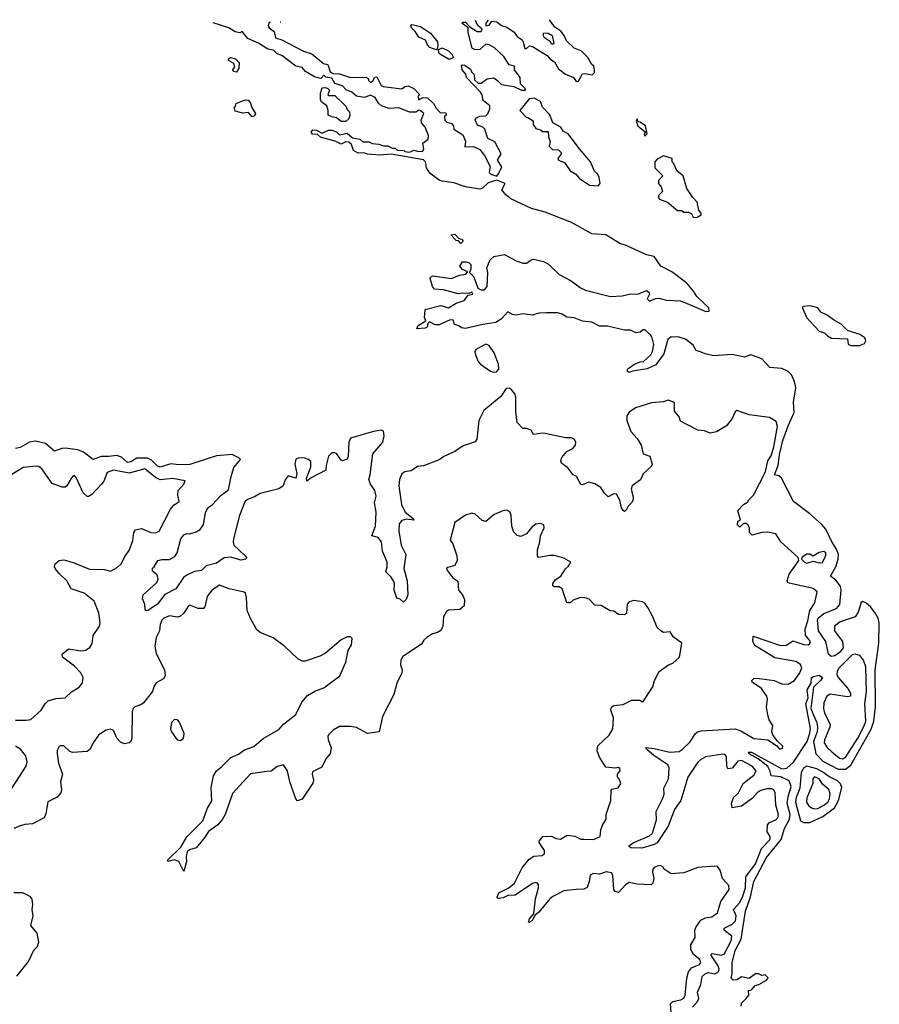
# Model space of a CAD drawing. Extents: x 2323203 to 2567568, y 883585 to 1022917.
# Tile 234 of 256: x 2518282 to 2523800, y 1015477 to 1021797. Entities that reach past the tile are written whole.
import ezdxf

# ---------------------------------------------------------------- set-up
doc = ezdxf.new("R2010")
doc.units = 0

msp = doc.modelspace()

# ---------------------------------------------------------------- linework, layer by layer
at = {"layer": '0CON10XD'}
for points in [[(2523714.1, 1018054.1), (2523695, 1018062.1), (2523683.4, 1018056.6), (2523665, 1017994.3), (2523645.8, 1017964.2), (2523547.8, 1017932.2), (2523513.1, 1017905), (2523512.7, 1017875), (2523563.3, 1017805), (2523567.5, 1017765), (2523545, 1017734.6), (2523515, 1017713.3), (2523490, 1017710), (2523473.3, 1017725), (2523456.9, 1017805), (2523409.7, 1017875), (2523404.2, 1017945), (2523407.3, 1017955), (2523445, 1017985.8), (2523525, 1018017.2), (2523547, 1018043), (2523555.2, 1018135), (2523551.3, 1018161.4), (2523520.3, 1018200.3), (2523485.7, 1018225), (2523521.2, 1018285), (2523536, 1018334), (2523537.4, 1018365), (2523527.8, 1018395), (2523490, 1018455), (2523456.5, 1018526.5), (2523429.1, 1018559.1), (2523354.9, 1018624.9), (2523248.3, 1018705), (2523171.6, 1018855), (2523155, 1018868.3), (2523127.1, 1018875), (2523151.5, 1018935), (2523159.5, 1019005), (2523179.9, 1019095), (2523215, 1019190.8), (2523254.2, 1019275), (2523248.7, 1019341.3), (2523264.7, 1019435), (2523256.3, 1019475), (2523237.4, 1019517.4), (2523215, 1019539.3), (2523175, 1019557.5), (2523096.7, 1019565), (2523045, 1019620), (2522975, 1019645.7), (2522935, 1019630), (2522855, 1019647.1), (2522735, 1019640.4), (2522681.7, 1019651.7), (2522656.4, 1019663.6), (2522624.6, 1019674.5), (2522605, 1019708), (2522555, 1019746.1), (2522515, 1019758.2), (2522465, 1019761.5), (2522441.8, 1019745), (2522417.5, 1019652.5), (2522365, 1019582), (2522310, 1019555), (2522215, 1019540.8), (2522191.9, 1019531.9), (2522180.7, 1019540.7), (2522185, 1019556.9), (2522225, 1019584.5), (2522265, 1019601.6), (2522286.2, 1019603.8), (2522332.7, 1019645), (2522345, 1019668), (2522352.8, 1019712.8), (2522341.2, 1019755), (2522331.9, 1019775), (2522295, 1019805.6), (2522285, 1019806.9), (2522265, 1019791.5), (2522237.9, 1019787.9), (2522202.5, 1019805), (2522165, 1019804.2), (2522055, 1019828.9), (2522005, 1019830.7), (2521955, 1019855.4), (2521895, 1019862.2), (2521842.5, 1019882.5), (2521795, 1019888.2), (2521765, 1019906.7), (2521735.5, 1019915.5), (2521664.3, 1019914.3), (2521615, 1019913.8), (2521575, 1019900), (2521515, 1019909.2), (2521465, 1019900), (2521445, 1019903.8), (2521415, 1019922.5), (2521375, 1019875.8), (2521337.7, 1019852.3), (2521255, 1019841.2), (2521145, 1019813.8), (2521118.3, 1019818.3), (2521105, 1019830), (2521071.7, 1019841.7), (2521067.5, 1019867.5), (2521045, 1019870), (2520975, 1019837.5), (2520948.3, 1019838.3), (2520913, 1019857), (2520900, 1019845), (2520900, 1019825), (2520885, 1019817.5), (2520832.5, 1019812.5), (2520840, 1019835), (2520890, 1019865), (2520880, 1019885), (2520885, 1019937.5), (2520985, 1019962.5), (2521035, 1019947.5), (2521083, 1019977), (2521136.1, 1019993.9), (2521161.7, 1020028.3), (2521190, 1020035), (2521185, 1020047.5), (2521165, 1020040), (2521125, 1020042.5), (2521097, 1020037), (2521003.8, 1020063.8), (2520945, 1020067.5), (2520931.2, 1020085), (2520917.5, 1020135), (2520920, 1020145), (2520935, 1020153.3), (2521055, 1020136.2), (2521105, 1020157.5), (2521147, 1020163), (2521158.3, 1020178.3), (2521125, 1020192.5), (2521107.5, 1020215), (2521125, 1020243.3), (2521147.5, 1020242.5), (2521165, 1020237.5), (2521177.5, 1020225), (2521177.5, 1020195), (2521170, 1020175), (2521197, 1020147), (2521223.9, 1020073.9), (2521245, 1020063.3), (2521266.1, 1020063.9), (2521282.5, 1020085), (2521287.5, 1020175), (2521280, 1020205), (2521302.5, 1020255), (2521325, 1020277.5), (2521395, 1020288.8), (2521469.3, 1020249.3), (2521515, 1020233.3), (2521535, 1020233.3), (2521564.4, 1020255.6), (2521580.9, 1020259.1), (2521645, 1020244.4), (2521676.7, 1020226.7), (2521745, 1020161.4), (2521821.2, 1020121.2), (2521881.2, 1020075), (2521915, 1020060), (2522075, 1020021.1), (2522150, 1020025), (2522205, 1020037.5), (2522250, 1020035), (2522305, 1020058.1), (2522322.9, 1020045), (2522324.4, 1020035), (2522310, 1020005), (2522325, 1019989.5), (2522363, 1020007), (2522385, 1020008.6), (2522435, 1019995.7), (2522522.6, 1019992.6), (2522551.9, 1019981.9), (2522686, 1019924), (2522707.5, 1019925), (2522705, 1019946.7), (2522629.2, 1020019.2), (2522607.1, 1020055), (2522563.8, 1020105), (2522468, 1020178), (2522398, 1020215), (2522355, 1020277.3), (2522305, 1020286.7), (2522175, 1020348.2), (2522135, 1020359.5), (2522045, 1020416), (2521955, 1020421.4), (2521825, 1020494.4), (2521655, 1020562.5), (2521566.7, 1020585), (2521435, 1020646), (2521402.7, 1020672.7), (2521376.7, 1020705), (2521397.5, 1020745), (2521345, 1020767.5), (2521289.3, 1020750.7), (2521253.6, 1020716.4), (2521235, 1020710), (2521145, 1020723.3), (2521069.3, 1020749.3), (2520995, 1020760), (2520975, 1020767.5), (2520915, 1020812.5), (2520893.8, 1020845), (2520887.5, 1020885), (2520875, 1020896.7), (2520666.1, 1020933.9), (2520595, 1020926.7), (2520515, 1020933.8), (2520491.7, 1020941.7), (2520455, 1020941.2), (2520425, 1020957.5), (2520412.5, 1020995), (2520395, 1021010), (2520375, 1021013.3), (2520345, 1020997.5), (2520307, 1021017), (2520213, 1021043), (2520195, 1021060), (2520161.7, 1021061.7), (2520153.3, 1021075), (2520165, 1021090), (2520187, 1021087), (2520225, 1021067.5), (2520265, 1021087.5), (2520285, 1021086.7), (2520315, 1021076.7), (2520335, 1021057.5), (2520385, 1021067.5), (2520419.3, 1021039.3), (2520465, 1021030), (2520485, 1021012.5), (2520525, 1021012.5), (2520545, 1021002.5), (2520588.3, 1020998.3), (2520617, 1020987), (2520645, 1020986.7), (2520673, 1020973), (2520691.7, 1020971.7), (2520705, 1020960), (2520747.5, 1020957.5), (2520755, 1020950), (2520785, 1020947.5), (2520815, 1020960), (2520835, 1020952.5), (2520868.3, 1020951.7), (2520877.5, 1020965), (2520870, 1021005), (2520905, 1021030), (2520906.4, 1021053.6), (2520885, 1021107.5), (2520862.5, 1021135), (2520860, 1021155), (2520876.7, 1021195), (2520855, 1021212.5), (2520843.6, 1021216.4), (2520825, 1021202.5), (2520785, 1021202.5), (2520715, 1021231.2), (2520655, 1021226.7), (2520603.9, 1021243.9), (2520585, 1021260), (2520565, 1021297.5), (2520535, 1021312.5), (2520495, 1021296.7), (2520445, 1021306.7), (2520415, 1021332.5), (2520377, 1021347), (2520355, 1021372.5), (2520305, 1021387.5), (2520285, 1021422.5), (2520248.3, 1021428.3), (2520235, 1021440), (2520215, 1021420), (2520175, 1021430), (2520117.5, 1021465), (2520095, 1021490), (2520055, 1021497.5), (2519966.1, 1021566.1), (2519935, 1021577.5), (2519910.7, 1021600.7), (2519875, 1021607.5), (2519815.9, 1021645.9), (2519745.9, 1021675.9), (2519710, 1021720), (2519695, 1021713.3), (2519665, 1021718.8), (2519623.9, 1021743.9), (2519525, 1021776.8)], [(2519891.2, 1021780.2), (2519882.5, 1021775), (2519877.5, 1021755), (2519883.6, 1021743.6), (2519915, 1021720), (2519925, 1021680), (2519965, 1021667.5), (2520105, 1021593.8), (2520158.3, 1021578.3), (2520232.5, 1021515), (2520259.3, 1021509.3), (2520275, 1021462.5), (2520295, 1021452.5), (2520335, 1021450), (2520405, 1021426.7), (2520505, 1021427.5), (2520519.3, 1021419.3), (2520523.9, 1021403.9), (2520535, 1021393.3), (2520550, 1021405), (2520561.7, 1021428.3), (2520575, 1021430), (2520602.5, 1021375), (2520615, 1021367.5), (2520735, 1021352.5), (2520755, 1021367.5), (2520775, 1021373.3), (2520812.5, 1021355), (2520850, 1021315), (2520840, 1021305), (2520843, 1021283), (2520872.5, 1021297.5), (2520900, 1021295), (2520939.3, 1021259.3), (2520955, 1021230), (2520981.7, 1021201.7), (2521018.3, 1021198.3), (2521020, 1021185), (2521010, 1021175), (2521011.7, 1021151.7), (2521025, 1021140), (2521055, 1021130), (2521067.5, 1021115), (2521070, 1021095), (2521127.3, 1021057.3), (2521143.6, 1021016.4), (2521140, 1020980), (2521195, 1020982.5), (2521235, 1020963.3), (2521266.7, 1020925), (2521302.5, 1020855), (2521296.7, 1020815), (2521307.5, 1020805), (2521345, 1020792.5), (2521356.7, 1020806.7), (2521377, 1020853), (2521350, 1020895), (2521372.5, 1020935), (2521333, 1021013), (2521287.5, 1021035), (2521267.5, 1021095), (2521255, 1021107.5), (2521220.7, 1021120.7), (2521206.7, 1021155), (2521213.6, 1021166.4), (2521235, 1021177.5), (2521275, 1021180), (2521288.3, 1021191.7), (2521300, 1021225), (2521300, 1021245), (2521257.5, 1021277.5), (2521250, 1021315), (2521240.7, 1021330.7), (2521150, 1021425), (2521147, 1021447), (2521122.5, 1021475), (2521118.3, 1021501.7), (2521122.5, 1021507.5), (2521140, 1021505), (2521175, 1021480), (2521181.7, 1021461.7), (2521200, 1021445), (2521201.7, 1021411.7), (2521225, 1021390), (2521245, 1021390), (2521283, 1021417), (2521325, 1021423.3), (2521352.5, 1021405), (2521375, 1021380), (2521455, 1021367.5), (2521503.6, 1021343.6), (2521530, 1021345), (2521527.5, 1021355), (2521497.5, 1021385), (2521493.8, 1021425), (2521457.5, 1021475), (2521458.3, 1021498.3), (2521425, 1021507.5), (2521390.3, 1021560.3), (2521327.9, 1021617.9), (2521295, 1021636.2), (2521275, 1021640), (2521235, 1021606.2), (2521205, 1021604.2), (2521186.2, 1021615), (2521160, 1021715), (2521160, 1021745), (2521120, 1021775), (2521128.3, 1021781.7), (2521145, 1021780), (2521171.7, 1021751.7), (2521218.3, 1021721.7), (2521245, 1021720), (2521250, 1021735), (2521221.2, 1021761.2), (2521208.5, 1021792.4)], [(2519957.6, 1021780.9), (2519955, 1021780.8)], [(2521288.5, 1021793.2), (2521273.8, 1021775), (2521275, 1021757.5), (2521295, 1021761.2), (2521313.6, 1021786.4), (2521345, 1021783.8), (2521375, 1021758.8), (2521408.3, 1021748.3), (2521457.3, 1021717.3), (2521475, 1021690), (2521502.3, 1021672.3), (2521511.7, 1021661.7), (2521525, 1021612.5), (2521535, 1021612.5), (2521555, 1021630), (2521574.1, 1021624.1), (2521667.3, 1021567.3), (2521685, 1021546.2), (2521715.7, 1021525.7), (2521741.7, 1021481.7), (2521785, 1021447.5), (2521837.5, 1021425), (2521855, 1021400), (2521868.3, 1021401.7), (2521895, 1021450), (2521915, 1021452.5), (2521957, 1021443), (2521971.7, 1021458.3), (2521972.5, 1021475), (2521968.3, 1021498.3), (2521955, 1021510), (2521930, 1021555), (2521887.3, 1021597.3), (2521842.5, 1021615), (2521792, 1021662), (2521778, 1021695), (2521755, 1021723.3), (2521718.3, 1021748.3), (2521682.7, 1021796.8)], [(2520955, 1021603.3), (2520915, 1021618.8), (2520900, 1021635), (2520887.5, 1021665), (2520843.8, 1021685), (2520821.2, 1021721.2), (2520797.5, 1021745), (2520793.3, 1021756.7), (2520800, 1021765), (2520855, 1021752.5), (2520919.7, 1021709.7), (2520963.9, 1021653.9), (2520966.4, 1021633.6), (2520961.7, 1021608.3), (2520955, 1021603.3)], [(2521705, 1021640), (2521695, 1021640), (2521690, 1021655), (2521650.7, 1021680.7), (2521643, 1021697), (2521647.5, 1021712.5), (2521675, 1021711.2), (2521700, 1021695), (2521710, 1021645), (2521705, 1021640)], [(2521045, 1021543.8), (2521034.1, 1021544.1), (2520983.2, 1021573.2), (2520973.8, 1021585), (2520970, 1021605), (2520995, 1021616.7), (2521035, 1021596.7), (2521056.7, 1021575), (2521066.7, 1021555), (2521045, 1021543.8)], [(2519675, 1021460), (2519654, 1021465), (2519651.2, 1021475), (2519662.5, 1021495), (2519657.5, 1021515), (2519623.3, 1021535), (2519622.5, 1021545), (2519635, 1021553.3), (2519667.5, 1021545), (2519691.7, 1021521.7), (2519690, 1021485), (2519675, 1021460)], [(2520375, 1021142.5), (2520345, 1021142.5), (2520317, 1021167), (2520285, 1021173.3), (2520262.5, 1021185), (2520263.3, 1021215), (2520253.6, 1021243.6), (2520220, 1021270), (2520212.5, 1021285), (2520213.3, 1021325), (2520225, 1021360), (2520245, 1021362.5), (2520260, 1021355), (2520270, 1021345), (2520260, 1021315), (2520265, 1021310), (2520305, 1021310), (2520375, 1021242.5), (2520385, 1021220), (2520400, 1021205), (2520402.5, 1021185), (2520395, 1021160), (2520375, 1021142.5)], [(2519775, 1021173.3), (2519751.7, 1021201.7), (2519715, 1021197.5), (2519665, 1021210), (2519660, 1021235), (2519668.3, 1021241.7), (2519671.7, 1021258.3), (2519713, 1021277), (2519735, 1021282.5), (2519749.3, 1021279.3), (2519762.5, 1021265), (2519773, 1021233), (2519796, 1021195), (2519790, 1021180), (2519775, 1021173.3)], [(2521995, 1020730), (2522007.5, 1020745), (2522002.5, 1020785), (2521992.5, 1020805), (2521972.5, 1020825), (2521946.7, 1020885), (2521875, 1020967.5), (2521803.3, 1021065), (2521770.7, 1021080.7), (2521755, 1021107.5), (2521703.8, 1021133.8), (2521685.9, 1021185.9), (2521637.5, 1021235), (2521625, 1021272.5), (2521585, 1021292.5), (2521551.7, 1021288.3), (2521493, 1021213), (2521535, 1021170), (2521545, 1021170), (2521578.3, 1021148.3), (2521577.5, 1021125), (2521595, 1021097.5), (2521625, 1021090), (2521638.3, 1021078.3), (2521675, 1021080), (2521676.7, 1021045), (2521687.5, 1021015), (2521680, 1020985), (2521703.3, 1020963.3), (2521741.7, 1020961.7), (2521757.5, 1020945), (2521757.5, 1020935), (2521737.5, 1020905), (2521740, 1020895), (2521779.3, 1020879.3), (2521815, 1020827.5), (2521852.5, 1020805), (2521875, 1020777.5), (2521940, 1020735), (2521995, 1020730)], [(2522295, 1021050), (2522310, 1021065), (2522300, 1021115), (2522265, 1021140), (2522251.7, 1021141.7), (2522245, 1021160), (2522240, 1021145), (2522250, 1021115), (2522300, 1021075), (2522290, 1021065), (2522295, 1021050)], [(2522625, 1020527.5), (2522635, 1020532.5), (2522656.4, 1020543.6), (2522657.5, 1020555), (2522642.5, 1020575), (2522630, 1020625), (2522602.5, 1020655), (2522563.9, 1020713.9), (2522540, 1020795), (2522502.5, 1020825), (2522480, 1020875), (2522470, 1020885), (2522470, 1020905), (2522415, 1020923.3), (2522375, 1020902.5), (2522360, 1020885), (2522360, 1020845), (2522410, 1020795), (2522383.3, 1020765), (2522382.5, 1020745), (2522400, 1020725), (2522407.5, 1020695), (2522385, 1020670), (2522380, 1020655), (2522390, 1020645), (2522440, 1020625), (2522505, 1020572.5), (2522531.7, 1020571.7), (2522545, 1020562.5), (2522575, 1020562.5), (2522595, 1020550), (2522605, 1020530), (2522625, 1020527.5)], [(2521115, 1020360), (2521098.3, 1020378.3), (2521085, 1020380), (2521050, 1020415), (2521075, 1020420), (2521101.7, 1020391.7), (2521118.3, 1020388.3), (2521130, 1020375), (2521115, 1020360)], [(2523675, 1019706.7), (2523695, 1019713.3), (2523705, 1019717.5), (2523713.3, 1019735), (2523706.2, 1019755), (2523675, 1019775.8), (2523595, 1019802.5), (2523555, 1019843.3), (2523505, 1019870), (2523465, 1019901.2), (2523425, 1019920), (2523405, 1019947.5), (2523355, 1019961.2), (2523310, 1019955), (2523307.5, 1019945), (2523335, 1019882.5), (2523415, 1019796.7), (2523447.7, 1019787.7), (2523467, 1019767), (2523493.6, 1019753.6), (2523595, 1019747.5), (2523600, 1019715), (2523616.7, 1019706.7), (2523675, 1019706.7)], [(2521325, 1019533.8), (2521342.5, 1019537.5), (2521357, 1019553), (2521356.7, 1019585), (2521328.3, 1019658.3), (2521295.9, 1019705.9), (2521275, 1019713.3), (2521210.4, 1019679.5), (2521204, 1019665), (2521208.8, 1019645), (2521225, 1019602.5), (2521240, 1019585), (2521305, 1019540), (2521325, 1019533.8)], [(2522338.5, 1019338.5), (2522234.6, 1019305.3), (2522195, 1019278.6), (2522178.6, 1019255), (2522179.4, 1019225), (2522204.3, 1019154.3), (2522245, 1019108.8), (2522271.2, 1019065), (2522285, 1019010), (2522327.5, 1018995), (2522342.5, 1018945), (2522335, 1018930), (2522285, 1018882.5), (2522266.4, 1018843.6), (2522214.3, 1018805.7), (2522207.1, 1018782.9), (2522220.8, 1018735), (2522219.2, 1018715), (2522210, 1018695), (2522188, 1018675), (2522175, 1018648.8), (2522165, 1018641.2), (2522155, 1018646.2), (2522145, 1018663.3), (2522135, 1018712.5), (2522112.5, 1018752.5), (2522095, 1018753.3), (2522060, 1018735), (2522035, 1018760), (2522013.3, 1018795), (2521975, 1018817.5), (2521935, 1018828), (2521895, 1018812), (2521885, 1018814), (2521856.2, 1018865), (2521836, 1018876), (2521801.2, 1018921.2), (2521761.1, 1018951.1), (2521756.9, 1018965), (2521762.7, 1018987.3), (2521794.1, 1019025.9), (2521832.5, 1019045), (2521850, 1019065), (2521852.5, 1019085), (2521842.5, 1019105), (2521825, 1019113.3), (2521785, 1019112.5), (2521655, 1019140), (2521635, 1019143.3), (2521580, 1019135), (2521565, 1019162.5), (2521535, 1019173.3), (2521513, 1019173), (2521475, 1019212.5), (2521467, 1019277), (2521466.7, 1019375), (2521460, 1019395), (2521436.4, 1019426.4), (2521425, 1019432.5), (2521405, 1019430), (2521371.7, 1019378.3), (2521261.3, 1019288.7), (2521230, 1019225), (2521216.7, 1019105), (2521205, 1019087.1), (2521128.9, 1019061.1), (2521075, 1019024.5), (2521005, 1018992.3), (2520975, 1018971.9), (2520875, 1018933.8), (2520835, 1018928.6), (2520795, 1018901.1), (2520755, 1018893.8), (2520735, 1018881.9), (2520720.8, 1018845), (2520716.7, 1018805), (2520734.1, 1018685), (2520755.9, 1018635.9), (2520808, 1018595), (2520812.5, 1018585), (2520765, 1018590), (2520735, 1018583.1), (2520718.8, 1018561.2), (2520715.3, 1018515.3), (2520731.1, 1018425), (2520760.6, 1018365), (2520747.8, 1018275), (2520768.8, 1018195), (2520772.9, 1018105), (2520764.1, 1018075.9), (2520745, 1018057.5), (2520725, 1018077.5), (2520703, 1018083), (2520685.5, 1018135), (2520687.3, 1018175), (2520682.1, 1018195), (2520667.7, 1018217.7), (2520632.4, 1018252.4), (2520641.1, 1018285), (2520641.1, 1018315), (2520612.1, 1018385), (2520605.2, 1018445.2), (2520583.4, 1018473.4), (2520543.1, 1018485), (2520567.1, 1018545), (2520570.5, 1018635), (2520560.6, 1018695), (2520570.7, 1018739.3), (2520562.5, 1018775), (2520534.3, 1018815), (2520524.4, 1018845), (2520533.1, 1018875), (2520548.9, 1019011.1), (2520613.8, 1019085), (2520621.2, 1019125), (2520617.5, 1019155), (2520605, 1019162.5), (2520553.3, 1019153.3), (2520405, 1019110), (2520396, 1019085), (2520391.4, 1018995), (2520384.2, 1018975.8), (2520355, 1018966), (2520345, 1018968.8), (2520315, 1019011.4), (2520305, 1019017.5), (2520285, 1019016.7), (2520265.6, 1018995), (2520248.8, 1018935), (2520247.5, 1018905), (2520152.9, 1018857.1), (2520125, 1018834.2), (2520123.3, 1018855), (2520151.4, 1018925), (2520151.1, 1018961.1), (2520135.8, 1018975), (2520112.1, 1018982.1), (2520075, 1018983.8), (2520055, 1018976.4), (2520047.5, 1018945), (2520061.5, 1018885), (2520055.7, 1018854.3), (2520005, 1018870), (2519985.8, 1018844.2), (2519974.6, 1018805.4), (2519945, 1018786.4), (2519825, 1018756.7), (2519790, 1018735), (2519745, 1018718.1), (2519726.8, 1018703.2), (2519693.5, 1018615), (2519655.4, 1018465), (2519651.8, 1018445), (2519656.9, 1018425), (2519730, 1018355), (2519737.5, 1018345), (2519733.3, 1018335), (2519705, 1018327.1), (2519635, 1018346.9), (2519595, 1018342.3), (2519545, 1018309.2), (2519478.9, 1018291.1), (2519449.1, 1018260.9), (2519405, 1018254.3), (2519355, 1018231.5), (2519334.1, 1018215.9), (2519285, 1018144.4), (2519213.5, 1018106.5), (2519166.7, 1018045), (2519105, 1018003.8), (2519095, 1018002.5), (2519088.3, 1018008.3), (2519086.1, 1018046.1), (2519070.7, 1018080.7), (2519074.3, 1018105), (2519162.5, 1018185), (2519171.9, 1018205), (2519165, 1018233.3), (2519135, 1018257.5), (2519133.9, 1018276.1), (2519146.7, 1018285), (2519170, 1018325), (2519195, 1018332.2), (2519245, 1018332.5), (2519279.1, 1018350.9), (2519294.2, 1018375), (2519316.5, 1018465), (2519335, 1018491.4), (2519355, 1018498.1), (2519375, 1018495.8), (2519415, 1018509.2), (2519440, 1018525), (2519461.5, 1018555), (2519475.5, 1018634.5), (2519491.4, 1018665), (2519517, 1018683.1), (2519576.2, 1018745), (2519621.7, 1018778.3), (2519639, 1018865), (2519657.9, 1018922), (2519698.8, 1018975), (2519688.8, 1018985), (2519645.4, 1019005.4), (2519545, 1018998.3), (2519375, 1018942.6), (2519305, 1018939.5), (2519252.8, 1018947.2), (2519185, 1018924.1), (2519165, 1018933.5), (2519129.5, 1018969.5), (2519102, 1018982), (2519035, 1018982), (2518995, 1018959.3), (2518975, 1018954.7), (2518935, 1018990), (2518905, 1018999.8), (2518855, 1018992.2), (2518805, 1018992.7), (2518755, 1018974.2), (2518691.7, 1019021.7), (2518656.3, 1019036.3), (2518573.6, 1019046.4), (2518553.8, 1019045), (2518505, 1019026.9), (2518447.4, 1019077.4), (2518385, 1019091.9), (2518344.8, 1019085.2), (2518285, 1019050.6), (2518255, 1019044)], [(2522601.7, 1015458.3), (2522633, 1015495), (2522641.8, 1015515), (2522632.8, 1015555), (2522654.5, 1015605), (2522662.9, 1015655), (2522685, 1015674.1), (2522705, 1015682.1), (2522745, 1015673.5), (2522767.7, 1015685), (2522771.6, 1015705), (2522765, 1015723.2), (2522718.5, 1015795), (2522726.2, 1015803.8), (2522785, 1015793.2), (2522805, 1015798.9), (2522849.8, 1015885), (2522854.3, 1015915), (2522803.9, 1015953.9), (2522804.6, 1015965), (2522855, 1015990.6), (2522876.9, 1016013.1), (2522880.2, 1016045), (2522863.7, 1016086.3), (2522905, 1016130.8), (2522925, 1016170.9), (2522940.9, 1016225), (2522944, 1016295), (2523005, 1016379.3), (2523043.6, 1016476.4), (2523099.8, 1016535), (2523098.7, 1016555), (2523079.6, 1016585), (2523081.6, 1016628.4), (2523095.4, 1016644.6), (2523135, 1016662.2), (2523149.5, 1016675), (2523153.3, 1016695), (2523136.1, 1016755), (2523132.1, 1016835), (2523123.3, 1016853.3), (2523109.7, 1016859.7), (2523075, 1016859.8), (2523035, 1016847.8), (2523015, 1016834.7), (2522985, 1016798.3), (2522915, 1016748.8), (2522855, 1016738.1), (2522851.9, 1016765), (2522865, 1016805.5), (2522895.9, 1016835), (2522925.3, 1016895), (2522995, 1016947.9), (2523010.5, 1016975), (2522984.7, 1017005), (2522915, 1017042.1), (2522893, 1017036.9), (2522855, 1016993.8), (2522828.3, 1016988.3), (2522820.7, 1017005), (2522818.5, 1017068.5), (2522809.5, 1017079.5), (2522795, 1017082.6), (2522686.2, 1017065), (2522655, 1017049.1), (2522635, 1017030.4), (2522571.8, 1016935), (2522526.9, 1016785), (2522485, 1016727.5), (2522445, 1016619.5), (2522375, 1016514), (2522355, 1016501.9), (2522275, 1016480), (2522205, 1016482.5), (2522195, 1016490), (2522195, 1016496), (2522223.6, 1016516.4), (2522325, 1016557.6), (2522343.6, 1016575), (2522369, 1016661), (2522367.1, 1016715), (2522413.4, 1016805), (2522419.3, 1016825), (2522417.5, 1016865), (2522447.1, 1016925), (2522451.3, 1016995), (2522442.5, 1017015), (2522353.4, 1017075), (2522305.5, 1017115), (2522301.4, 1017125), (2522355, 1017119.8), (2522455, 1017094.8), (2522515, 1017099.4), (2522535, 1017111.7), (2522585, 1017161.4), (2522617.1, 1017212.9), (2522633.8, 1017226.2), (2522656.9, 1017233.1), (2522875, 1017244.4), (2522912.2, 1017232.2), (2522995, 1017182.2), (2523084.2, 1017174.2), (2523139.3, 1017139.3), (2523160, 1017115), (2523179.3, 1017120.7), (2523180, 1017135), (2523145, 1017167.5), (2523115.9, 1017205.9), (2523111.2, 1017225), (2523116.1, 1017266.1), (2523093.4, 1017303.4), (2523084.5, 1017335), (2523076.9, 1017386.9), (2523083.2, 1017435), (2523077.4, 1017455), (2523044, 1017504), (2522982.9, 1017545), (2522982.5, 1017555), (2522995, 1017568.8), (2523015, 1017571.1), (2523125.6, 1017555.6), (2523175, 1017533.8), (2523215, 1017531.2), (2523255, 1017556), (2523289.7, 1017605), (2523303.7, 1017636.4), (2523295, 1017657.9), (2523265, 1017676.9), (2523128.6, 1017701.4), (2523000.1, 1017780.1), (2522988.9, 1017805), (2522990.8, 1017839.2), (2523165, 1017780.6), (2523205, 1017781.5), (2523245, 1017810.6), (2523315, 1017786.2), (2523342.5, 1017785), (2523355, 1017791.9), (2523357.5, 1017805), (2523327.1, 1017847.1), (2523323.5, 1017885), (2523342.1, 1017938), (2523354.4, 1018005), (2523385.4, 1018055), (2523401.4, 1018125), (2523375.2, 1018145.2), (2523213.2, 1018183.2), (2523208.5, 1018195), (2523221.2, 1018238.8), (2523282.5, 1018325), (2523280, 1018345), (2523167.5, 1018445), (2523135, 1018497.5), (2523085, 1018506.7), (2523045, 1018506.2), (2522985, 1018487.5), (2522966.7, 1018505), (2522967.5, 1018535), (2522956.2, 1018555), (2522945, 1018563.3), (2522927.5, 1018562.5), (2522905, 1018540), (2522890, 1018555), (2522891.7, 1018578.3), (2522910, 1018585), (2522893, 1018647), (2522927.5, 1018685), (2522955, 1018700), (2522962.5, 1018715), (2522993.3, 1018745), (2523069.1, 1018895), (2523085.4, 1018965), (2523105, 1018997.5), (2523122.4, 1019055), (2523147.3, 1019185), (2523137.8, 1019217.8), (2523095, 1019243.1), (2522965, 1019260), (2522885, 1019287.5), (2522875, 1019280), (2522855, 1019237.5), (2522819.3, 1019190.7), (2522755, 1019152.5), (2522715, 1019142.5), (2522678.3, 1019158.3), (2522635, 1019161.2), (2522525, 1019220), (2522515, 1019247.5), (2522486.2, 1019285), (2522486.2, 1019335), (2522475, 1019343.8), (2522445, 1019353.8), (2522415, 1019344.4), (2522338.5, 1019338.5)], [(2518255, 1017301.4), (2518325, 1017300), (2518355, 1017306.2), (2518419.3, 1017365), (2518445, 1017406.7), (2518465, 1017424.6), (2518515, 1017440.9), (2518575, 1017444.3), (2518615, 1017482.9), (2518665, 1017512.5), (2518685, 1017541.2), (2518689.1, 1017575), (2518675.7, 1017605.7), (2518635, 1017647.3), (2518558, 1017705), (2518555.8, 1017725), (2518595, 1017758.8), (2518675, 1017745.5), (2518705, 1017751.2), (2518732.7, 1017767.3), (2518747.8, 1017792.2), (2518754.5, 1017845), (2518795, 1017904.2), (2518799.5, 1017925), (2518790.2, 1017990.2), (2518761.4, 1018065), (2518695.3, 1018115.3), (2518613.6, 1018143.6), (2518585, 1018194.4), (2518535, 1018241.9), (2518510, 1018275), (2518505.6, 1018285), (2518510, 1018305), (2518535, 1018325.6), (2518565, 1018329.4), (2518625, 1018312.9), (2518730.9, 1018270.9), (2518825, 1018267.3), (2518865, 1018257.5), (2518908.8, 1018281.2), (2518935, 1018306), (2518957.7, 1018352.3), (2518985, 1018390), (2519008.2, 1018455), (2519015.5, 1018504.5), (2519026.5, 1018523.5), (2519065, 1018531.9), (2519124, 1018506), (2519155, 1018502.5), (2519178, 1018515), (2519250, 1018655), (2519275, 1018684), (2519306.2, 1018705), (2519297.1, 1018745), (2519300, 1018775), (2519336.2, 1018815), (2519345, 1018836.7), (2519265, 1018851.1), (2519185, 1018842.4), (2519155, 1018858.6), (2519085, 1018914.7), (2518985, 1018887.2), (2518885, 1018905.8), (2518845, 1018890), (2518822.1, 1018835), (2518807.4, 1018815), (2518745, 1018749.1), (2518725, 1018735.6), (2518715, 1018735.6), (2518689.5, 1018759.5), (2518648.1, 1018855), (2518635, 1018871.2), (2518625, 1018868.8), (2518615, 1018856.2), (2518585, 1018804.4), (2518573.6, 1018796.4), (2518555, 1018795.6), (2518490.6, 1018820.6), (2518425, 1018913.3), (2518405, 1018930), (2518388.3, 1018931.7), (2518305, 1018922.4), (2518225, 1018872.9)], [(2522464.8, 1015425), (2522458.9, 1015481.1), (2522475.7, 1015494.3), (2522525.2, 1015504.8), (2522545, 1015517.3), (2522553.5, 1015536.5), (2522564.1, 1015645), (2522575.2, 1015685), (2522595, 1015711.6), (2522646.3, 1015733.7), (2522655.4, 1015745), (2522648.2, 1015765), (2522607.7, 1015797.7), (2522589.6, 1015829.6), (2522591.2, 1015858.8), (2522617.1, 1015905), (2522615, 1015952.5), (2522623.5, 1015975), (2522655, 1016016.7), (2522685, 1016032.1), (2522725, 1016038.5), (2522761.1, 1016065), (2522782.2, 1016137.8), (2522836.5, 1016215), (2522835, 1016240), (2522794, 1016284), (2522778.9, 1016338.9), (2522760.8, 1016360.8), (2522745, 1016364.2), (2522635.7, 1016354.3), (2522545, 1016320), (2522465, 1016313.8), (2522420, 1016345), (2522410, 1016360), (2522395, 1016367.5), (2522375, 1016363.3), (2522355, 1016356.2), (2522346.1, 1016343.9), (2522344, 1016325), (2522353.8, 1016285), (2522346, 1016255), (2522335.7, 1016244.3), (2522245, 1016248.2), (2522195, 1016260), (2522170.6, 1016245), (2522125, 1016193.8), (2522105, 1016201.2), (2522097.1, 1016215), (2522090, 1016305), (2522080.3, 1016320.3), (2522046.7, 1016326.7), (2522005, 1016312.9), (2521964.3, 1016315.7), (2521944, 1016306), (2521938, 1016265), (2521923.9, 1016226.1), (2521903, 1016217), (2521855, 1016214.4), (2521774.6, 1016205.4), (2521705, 1016169.4), (2521685, 1016154.4), (2521615, 1016068.1), (2521591.2, 1016048.8), (2521575, 1016018.6), (2521555, 1016002.5), (2521547.5, 1016005), (2521554.5, 1016025), (2521581.7, 1016058.3), (2521592.3, 1016155), (2521613.3, 1016225), (2521612.5, 1016245), (2521605.5, 1016255.5), (2521595, 1016258.6), (2521575, 1016251.9), (2521461.9, 1016178.1), (2521415, 1016174.6), (2521385, 1016160.9), (2521356.7, 1016156.7), (2521348.3, 1016158.3), (2521346.7, 1016165), (2521358.3, 1016191.7), (2521422, 1016225), (2521459.2, 1016255), (2521506.8, 1016353.2), (2521551.7, 1016408.3), (2521582.5, 1016427.5), (2521635, 1016431.4), (2521650, 1016445), (2521650.8, 1016465), (2521617.5, 1016515), (2521617.5, 1016525), (2521640, 1016555), (2521695, 1016556.7), (2521725, 1016542), (2521753.6, 1016536.4), (2521796.7, 1016563.3), (2521845, 1016556.7), (2521885, 1016536.2), (2521905, 1016536.2), (2521965, 1016534), (2522007.5, 1016555), (2522013.6, 1016596.4), (2522023, 1016627), (2522047.5, 1016665), (2522047.5, 1016695), (2522077.5, 1016785), (2522078.3, 1016851.7), (2522082.5, 1016857.5), (2522123, 1016867), (2522140, 1016895), (2522130, 1016925), (2522120, 1016935), (2522120, 1016955), (2522136.7, 1016975), (2522135, 1016990), (2522125, 1016996.7), (2522105, 1016992.5), (2522045, 1017000), (2522003.6, 1017063.6), (2521988.9, 1017105), (2521993.7, 1017136.3), (2522066, 1017205), (2522090, 1017245), (2522093.5, 1017315), (2522077.8, 1017365), (2522080.8, 1017385), (2522095.4, 1017394.5), (2522155, 1017402), (2522211.7, 1017428.3), (2522265, 1017430), (2522271.7, 1017421.7), (2522285, 1017420), (2522346.1, 1017513.9), (2522356.7, 1017555), (2522387.7, 1017612.3), (2522447.5, 1017655), (2522475, 1017667.5), (2522515, 1017703.3), (2522520, 1017715), (2522532.5, 1017795), (2522477.5, 1017835), (2522457, 1017867), (2522415, 1017863.3), (2522396.7, 1017875), (2522374, 1017895), (2522347.1, 1017965), (2522315, 1018023.3), (2522295, 1018052.5), (2522280, 1018060), (2522225, 1018068), (2522195, 1018061.2), (2522182, 1018045), (2522176.7, 1017985), (2522165, 1017977.5), (2522125, 1017980), (2522095, 1018000), (2522073, 1018003), (2522015, 1018036.2), (2521975, 1018040), (2521938.3, 1018078.3), (2521905, 1018088.8), (2521875, 1018086), (2521835, 1018070.8), (2521815, 1018054.2), (2521795, 1018053.8), (2521764.1, 1018144.1), (2521745, 1018155.8), (2521715, 1018156), (2521705, 1018163.3), (2521704.5, 1018175), (2521718.8, 1018201.2), (2521756.7, 1018225), (2521785, 1018272.5), (2521805, 1018290), (2521820, 1018315), (2521775, 1018340), (2521715, 1018357.5), (2521685, 1018358.8), (2521613.3, 1018345), (2521606.4, 1018356.4), (2521606.7, 1018395), (2521622, 1018445), (2521626.2, 1018485), (2521648.8, 1018535), (2521647.5, 1018555), (2521623.9, 1018563.9), (2521595, 1018558), (2521570.3, 1018539.7), (2521535, 1018497.5), (2521499.3, 1018480.7), (2521475, 1018486.7), (2521453.3, 1018506.7), (2521442, 1018545), (2521437, 1018617), (2521428.1, 1018638.1), (2521408.5, 1018648.5), (2521384.6, 1018645.4), (2521328.9, 1018621.1), (2521275, 1018576.2), (2521251.7, 1018581.7), (2521205, 1018623.8), (2521185, 1018629.2), (2521145, 1018616.9), (2521075, 1018570), (2521046.4, 1018456.4), (2521061.7, 1018431.7), (2521088.1, 1018355), (2521090.8, 1018325), (2521075, 1018293.8), (2521030, 1018280), (2521022.5, 1018275), (2521023.3, 1018266.7), (2521063.3, 1018215), (2521095, 1018192.5), (2521100, 1018135), (2521124.5, 1018104.5), (2521137.5, 1018075), (2521136, 1018035), (2521108.5, 1018011.5), (2521035, 1018006.9), (2521021.1, 1017998.9), (2521003.1, 1017965), (2520998.9, 1017905), (2520985, 1017875.8), (2520965, 1017863.3), (2520931.2, 1017855), (2520895, 1017831.4), (2520875.8, 1017815), (2520860.5, 1017789.5), (2520741.2, 1017708.8), (2520727.9, 1017685), (2520726.2, 1017656.2), (2520736.4, 1017625), (2520735, 1017602.5), (2520705.3, 1017544.7), (2520683.5, 1017466.5), (2520610.6, 1017325), (2520590, 1017225), (2520515, 1017214.3), (2520445, 1017252.9), (2520405, 1017260.8), (2520335, 1017261.2), (2520295, 1017236.2), (2520265, 1017206.7), (2520261.2, 1017195), (2520262.9, 1017175), (2520281.5, 1017125), (2520275.4, 1017084.6), (2520247.7, 1017052.3), (2520221.2, 1016998.8), (2520161.4, 1016968.6), (2520159.2, 1016955), (2520168.6, 1016915), (2520164.4, 1016895.6), (2520095.8, 1016794.2), (2520065, 1016783.8), (2520055, 1016796.7), (2520016.9, 1016905), (2520001.4, 1016975), (2519975, 1017014), (2519935, 1017003.1), (2519896.2, 1016973.8), (2519868.7, 1016971.3), (2519763.7, 1016956.3), (2519649.2, 1016830.8), (2519601.5, 1016695), (2519584.6, 1016665), (2519555, 1016629.2), (2519493.9, 1016586.1), (2519469.6, 1016545), (2519415, 1016481.8), (2519372.1, 1016467.9), (2519356.9, 1016455), (2519350.4, 1016425), (2519353, 1016393), (2519335, 1016330), (2519305, 1016394), (2519275, 1016403.8), (2519233.3, 1016393.3), (2519232.5, 1016405), (2519317.1, 1016485), (2519355, 1016552.5), (2519457.5, 1016655), (2519488.6, 1016735), (2519516.8, 1016783.2), (2519511.3, 1016868.7), (2519525.4, 1016944.6), (2519545, 1016976), (2519578.7, 1017001.3), (2519638.6, 1017061.5), (2519686.3, 1017083.6), (2519725, 1017111.1), (2519785, 1017131.2), (2519845, 1017183.5), (2519945, 1017240), (2519976.5, 1017275), (2520055, 1017337.1), (2520093.8, 1017416.2), (2520130.8, 1017459.2), (2520181.3, 1017488.7), (2520235, 1017508.5), (2520337.8, 1017585), (2520376.5, 1017673.5), (2520391.4, 1017748.6), (2520412.5, 1017785), (2520416, 1017825), (2520405.9, 1017835.9), (2520385, 1017835.8), (2520345, 1017816), (2520245, 1017731.2), (2520208.8, 1017711.2), (2520115, 1017678.8), (2520095, 1017678.8), (2520066.7, 1017695)], [(2523335, 1018309.4), (2523375, 1018321.2), (2523415, 1018310), (2523435, 1018313.8), (2523457, 1018357), (2523457.1, 1018375), (2523445, 1018384), (2523413.2, 1018376.8), (2523375, 1018352.5), (2523355, 1018366.9), (2523333.8, 1018366.2), (2523303.8, 1018346.2), (2523300, 1018335), (2523320, 1018315), (2523335, 1018309.4)], [(2520066.7, 1017695), (2519985, 1017773.3), (2519908.8, 1017828.8), (2519825, 1017863.8), (2519805, 1017881.2), (2519763, 1017953), (2519742, 1018005), (2519737.7, 1018087.7), (2519731.2, 1018115), (2519723.1, 1018123.1), (2519626.8, 1018143.2), (2519565, 1018167.8), (2519515.5, 1018135), (2519485.6, 1018095), (2519471.5, 1018028.5), (2519462.6, 1018017.4), (2519427, 1018017), (2519375, 1018038), (2519365, 1018034.2), (2519334, 1017986), (2519315, 1017968.2), (2519295, 1017962.8), (2519245, 1017970), (2519208, 1017955), (2519195, 1017942), (2519183.6, 1017915), (2519178.9, 1017875), (2519158.9, 1017831.1), (2519149.1, 1017775), (2519159.5, 1017729.5), (2519211.5, 1017625), (2519217.1, 1017585), (2519205, 1017565.6), (2519159.5, 1017540.5), (2519144.4, 1017515.6), (2519134.2, 1017485), (2519077.8, 1017412.2), (2519065, 1017402.1), (2519022.5, 1017387.5), (2519010, 1017375), (2519004.7, 1017355), (2519001.8, 1017185), (2518995.9, 1017164.1), (2518985.4, 1017154.6), (2518955, 1017149.5), (2518929.7, 1017159.7), (2518905.8, 1017185.8), (2518885, 1017234.4), (2518865, 1017242.4), (2518835, 1017236.4), (2518789.2, 1017205), (2518755, 1017155.6), (2518735.6, 1017114.4), (2518715, 1017099.7), (2518622.5, 1017092.5), (2518605, 1017100), (2518565, 1017135.7), (2518545, 1017136.9), (2518535, 1017130.8), (2518523.1, 1017106.9), (2518522.1, 1017085), (2518530.6, 1017025), (2518557, 1016955), (2518545.3, 1016905), (2518551.5, 1016855), (2518546, 1016834), (2518523.2, 1016806.8), (2518463, 1016777), (2518451.1, 1016698.9), (2518438.6, 1016675), (2518365.1, 1016634.9), (2518315, 1016632.2), (2518285, 1016622.8), (2518245, 1016605.4)], [(2522913.1, 1015465), (2522916.2, 1015485), (2522946.1, 1015513.9), (2522962.5, 1015535), (2522960, 1015565), (2522979.3, 1015570.7), (2523002.2, 1015597.8), (2523025.8, 1015604.2), (2523075, 1015631.2), (2523086.4, 1015646.4), (2523067, 1015667), (2523045, 1015662.5), (2523025, 1015672.5), (2523005, 1015673.3), (2522965, 1015643.3), (2522915, 1015652.5), (2522885, 1015633.8), (2522862.3, 1015632.3), (2522848.8, 1015645), (2522856, 1015675), (2522855, 1015742.5), (2522875, 1015821.9), (2522913.6, 1015895), (2522941.3, 1016075), (2522972.5, 1016167.5), (2522995.4, 1016265.4), (2523075, 1016419.5), (2523169.6, 1016535), (2523190.6, 1016605), (2523223.9, 1016665), (2523228.2, 1016695), (2523207.7, 1016765), (2523215, 1016808.6), (2523234.8, 1016875), (2523221, 1016911), (2523167.7, 1016937.7), (2523105, 1016944.2), (2523097.8, 1016977.8), (2523084.1, 1017004.1), (2523023.3, 1017053.3), (2522965, 1017084.4), (2522960, 1017095), (2522980, 1017095), (2523175, 1016988.9), (2523207.1, 1016992.9), (2523248.7, 1017031.3), (2523337.3, 1017165), (2523353.5, 1017216.5), (2523357.3, 1017247.3), (2523328, 1017405), (2523343.3, 1017445), (2523336.7, 1017495), (2523361.7, 1017538.3), (2523365, 1017573.3), (2523375, 1017580.8), (2523415, 1017590), (2523435.8, 1017575), (2523425, 1017556.7), (2523376.7, 1017513.3), (2523360, 1017375), (2523377.1, 1017332.9), (2523398, 1017285), (2523402.7, 1017255), (2523400.7, 1017225), (2523376.7, 1017165), (2523391.6, 1017085), (2523437.4, 1017037.4), (2523535.6, 1016985.6), (2523582.9, 1016987.1), (2523617.7, 1017012.3), (2523747.8, 1017242.2), (2523764.2, 1017294.2), (2523776.5, 1017386.5), (2523773.7, 1017623.7), (2523796.5, 1017795), (2523800, 1017925), (2523793, 1017955), (2523776.2, 1017986.2), (2523746.1, 1018026.1), (2523714.1, 1018054.1)], [(2523565, 1017052.2), (2523585, 1017066.6), (2523662.3, 1017185), (2523703.6, 1017265), (2523712.8, 1017295), (2523708, 1017405), (2523716.9, 1017485), (2523712.5, 1017642.5), (2523699.6, 1017685), (2523674.5, 1017715), (2523645, 1017724.7), (2523625, 1017720.3), (2523540.3, 1017635), (2523529.7, 1017615), (2523528.2, 1017595), (2523535.3, 1017575), (2523598.2, 1017505), (2523614.6, 1017475), (2523615.7, 1017455), (2523595, 1017450.4), (2523485, 1017468.3), (2523463.8, 1017455), (2523443.1, 1017413.1), (2523441, 1017375), (2523447.2, 1017345), (2523484.8, 1017275), (2523482.4, 1017255), (2523447.4, 1017175), (2523446.5, 1017155), (2523466.2, 1017125), (2523495, 1017096.7), (2523545, 1017056), (2523565, 1017052.2)], [(2519315, 1017171.2), (2519334.2, 1017185.8), (2519337.5, 1017215), (2519308.9, 1017288.9), (2519295, 1017304), (2519275.9, 1017304.1), (2519256.2, 1017285), (2519250, 1017245), (2519256.2, 1017225), (2519294, 1017174), (2519315, 1017171.2)], [(2518214.1, 1016835.9), (2518323.2, 1017005), (2518331.1, 1017035), (2518318.8, 1017075), (2518288.2, 1017115), (2518256.2, 1017135)], [(2523315, 1016643.2), (2523355, 1016643.7), (2523436.5, 1016683.5), (2523511.6, 1016738.4), (2523537.9, 1016785), (2523558.8, 1016868.8), (2523551.7, 1016891.7), (2523531.8, 1016911.8), (2523475, 1016938.3), (2523437.7, 1016967.7), (2523398.5, 1016988.5), (2523335, 1017004.8), (2523315.2, 1016994.8), (2523299.3, 1016965), (2523289.7, 1016865), (2523266.5, 1016805), (2523262.2, 1016775), (2523295.2, 1016655.2), (2523315, 1016643.2)], [(2523385, 1016731.6), (2523405, 1016734.3), (2523445, 1016754.4), (2523468.6, 1016775), (2523481.3, 1016795), (2523485.2, 1016825.2), (2523475.7, 1016855.7), (2523437, 1016887), (2523413.2, 1016925), (2523385, 1016936.9), (2523373.3, 1016925), (2523372.3, 1016895), (2523335, 1016801.4), (2523332.2, 1016775), (2523345, 1016752.9), (2523365, 1016737.7), (2523385, 1016731.6)], [(2518263.2, 1015656.8), (2518338.9, 1015751.1), (2518374, 1015825), (2518395, 1015846.7), (2518406, 1015875), (2518393.9, 1015933.9), (2518353.6, 1015983.6), (2518368.8, 1016045), (2518363.3, 1016085), (2518367.5, 1016115), (2518361.7, 1016151.7), (2518349.3, 1016169.3), (2518301.7, 1016191.7), (2518245, 1016192.5)]]:
    msp.add_lwpolyline(points, dxfattribs=at)

doc.saveas('drawing.dxf')
